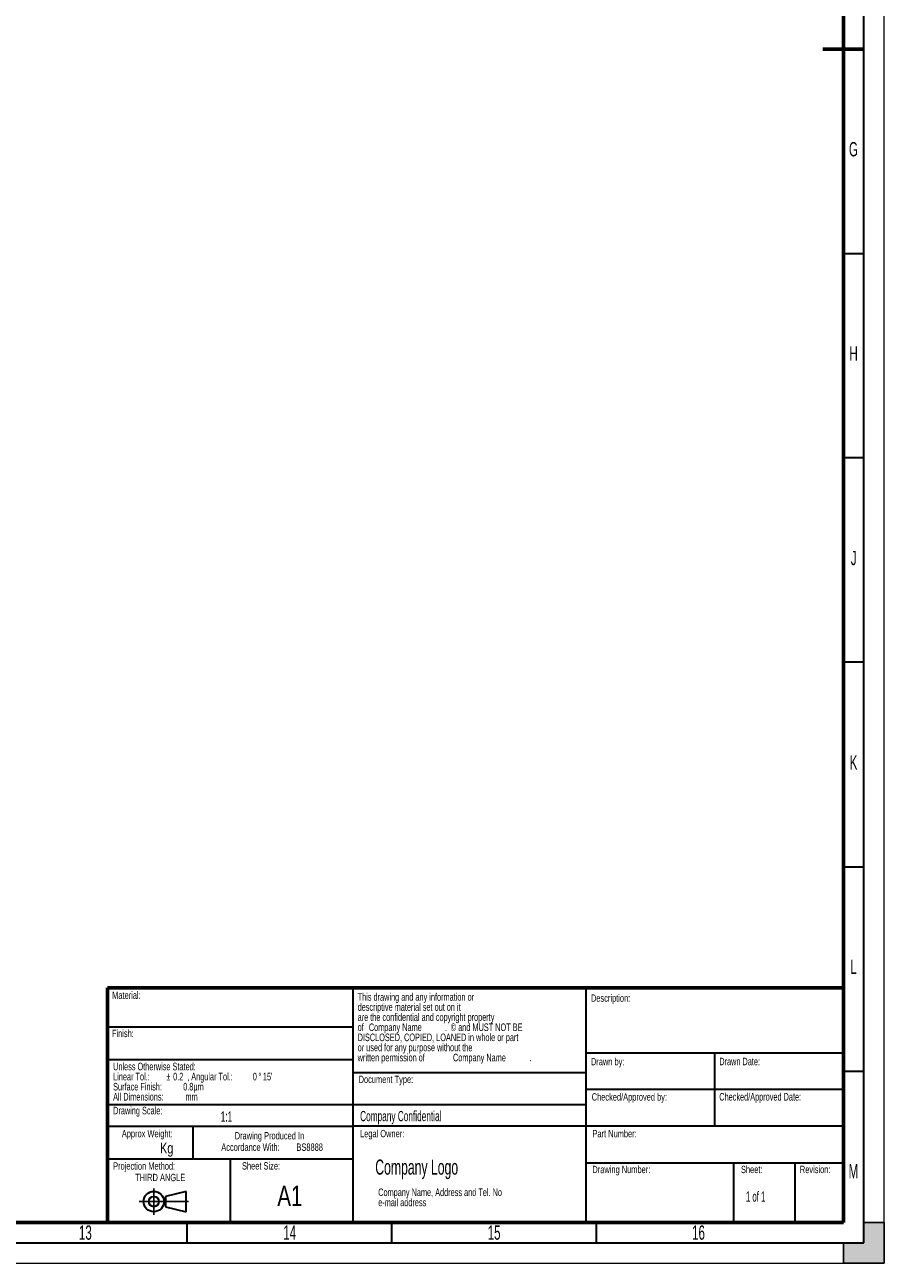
# Model space of a CAD drawing. Header units: millimetres. Extents: x 0 to 841, y 0 to 594.
# Tile 3 of 4: x 631 to 841, y 0 to 303. Entities that reach past the tile are written whole.
import ezdxf

# ---------------------------------------------------------------- set-up
doc = ezdxf.new("R2010")
doc.units = ezdxf.units.MM
doc.layers.add('BORDER', color=7, linetype='Continuous')
doc.layers.add('TRIM', color=7, linetype='Continuous')
doc.styles.add('SLDTEXTSTYLE0', font='TXT', dxfattribs={"width": 0.605})
doc.styles.add('SLDTEXTSTYLE1', font='TXT', dxfattribs={"width": 0.57})
doc.styles.add('SLDTEXTSTYLE2', font='TXT', dxfattribs={"width": 0.75})

# ---------------------------------------------------------------- blocks, each defined once
blk = doc.blocks.new('SW_NOTE_0')
at = {"layer": 'BORDER', "color": 0, "char_height": 1.8, "attachment_point": 2, "style": 'SLDTEXTSTYLE0'}
for s, insert in [('Drawing Produced In', (11.28, 2.32)), ('Accordance With:', (6.64, -0.48)), ('BS8888', (21.13, -0.48))]:
    blk.add_mtext(s, dxfattribs=dict(at, insert=insert))
blk = doc.blocks.new('SW_NOTE_1')
at = {"layer": 'BORDER', "color": 0, "char_height": 1.8, "attachment_point": 1, "style": 'SLDTEXTSTYLE0'}
for s, insert in [('Projection Method:', (0, 2.32)), ('THIRD ANGLE', (5.4, -0.48))]:
    blk.add_mtext(s, dxfattribs=dict(at, insert=insert))
blk = doc.blocks.new('SW_NOTE_2')
at = {"layer": 'BORDER', "color": 0, "char_height": 1.8521, "attachment_point": 1, "style": 'SLDTEXTSTYLE0'}
for s, insert in [('e-mail address', (0, -0.08)), ('Company Name, Address and Tel. No', (0, 2.39))]:
    blk.add_mtext(s, dxfattribs=dict(at, insert=insert))
blk = doc.blocks.new('SW_NOTE_3')
at = {"layer": 'BORDER', "color": 0, "attachment_point": 1, "style": 'SLDTEXTSTYLE0'}
for s, insert, char_height in [('This drawing and any information or', (0, 2.39), 1.8521), ('descriptive material set out on it', (0, -0.08), 1.8521), ('are the confidential and copyright property', (0, -2.55), 1.8521), ('of', (0, -5.02), 1.852), ('Company Name', (2.74, -5.02), 1.8521), ('© and MUST NOT BE', (22.78, -5.02), 1.8521), ('DISCLOSED, COPIED, LOANED in whole or part', (0, -7.49), 1.8521), ('.', (21.4, -5.03), 1.85), ('or used for any purpose without the', (0, -9.96), 1.8521), ('written permission of', (0, -12.43), 1.8521), ('Company Name', (23.32, -12.43), 1.8521), ('.', (41.98, -12.43), 1.85)]:
    blk.add_mtext(s, dxfattribs=dict(at, insert=insert, char_height=char_height))
blk = doc.blocks.new('SW_NOTE_4')
at = {"layer": 'BORDER', "color": 0, "attachment_point": 1, "style": 'SLDTEXTSTYLE0'}
for s, insert, char_height in [('Unless Otherwise Stated:', (0, 2.39), 1.8521), ('Linear Tol.:', (0, -0.08), 1.8521), ('%%p', (13.03, -0.08), 1.852), (', Angular Tol.:', (18.12, -0.08), 1.8521), ("15'", (36.65, -0.08), 1.852), ('Surface Finish:', (0, -2.55), 1.8521), ('0.2', (14.69, -0.08), 1.852), ('0.8µm', (17.15, -2.55), 1.852), ('0', (34.17, -0.08), 1.85), ('%%d', (35.54, -0.08), 1.852), ('All Dimensions:', (0, -5.02), 1.8521), ('mm', (17.7, -5.02), 1.852)]:
    blk.add_mtext(s, dxfattribs=dict(at, insert=insert, char_height=char_height))

msp = doc.modelspace()

# ---------------------------------------------------------------- hatches: boundary and pattern name
at = {"layer": 'TRIM'}
for points in [[(836, 5), (833.5, 5), (833.5, 0), (841, 0), (841, 10), (836, 10)], [(833.5, 0), (833.5, 5), (831, 5), (831, 0)]]:
    msp.add_hatch(color=256, dxfattribs=at).paths.add_polyline_path(points, flags=0)

# ---------------------------------------------------------------- linework, layer by layer
at = {"color": 7, "linetype": 'Continuous', "lineweight": 0}
for p, q in [((841, 0), (841, 594)), ((0, 0), (841, 0))]:
    msp.add_line(p, q, dxfattribs=at)
at = {"layer": 'BORDER', "linetype": 'Continuous', "lineweight": 30}
for p, q in [((836, 5), (836, 589)), ((831, 247), (836, 247)), ((836, 197), (831, 197)), ((836, 147), (831, 147)), ((831, 24.5), (768, 24.5)), ((804.2, 10), (804.2, 24.5)), ((819.2, 10), (819.2, 24.5)), ((670.21, 17.58), (665.21, 16.33)), ((665.21, 16.33), (665.21, 13.83)), ((670.21, 12.58), (670.21, 17.58)), ((665.21, 13.83), (670.21, 12.58)), ((670.5, 5), (670.5, 10)), ((15, 5), (836, 5))]:
    msp.add_line(p, q, dxfattribs=at)
at = {"layer": 'BORDER', "linetype": 'Continuous', "lineweight": 60}
for p, q in [((831, 10), (831, 584)), ((836, 297), (826, 297)), ((651, 67.36), (651, 10.36)), ((20, 10), (831, 10))]:
    msp.add_line(p, q, dxfattribs=at)
at = {"layer": 'BORDER', "lineweight": 30}
for p, q in [((831, 97), (836, 97)), ((711, 67.36), (711, 10.36)), ((768, 67.36), (768, 10.36)), ((651, 57.86), (711, 57.86)), ((768, 51.5), (831, 51.5)), ((799.5, 51.5), (799.5, 33.5)), ((651, 49.86), (662.05, 49.86)), ((662.05, 49.86), (711, 49.86)), ((768, 46.61), (711, 46.61)), ((831, 47), (836, 47)), ((831, 42.5), (768, 42.5)), ((651, 38.86), (711, 38.86)), ((711, 38.86), (768, 38.86)), ((651, 33.5), (671.9, 33.5)), ((671.9, 33.5), (711, 33.5)), ((671.9, 33.5), (671.9, 25.5)), ((768, 33.5), (711, 33.5)), ((831, 33.5), (768, 33.5)), ((651, 25.5), (681, 25.5)), ((681, 25.5), (711, 25.5)), ((681, 25.5), (681, 10.36)), ((720.5, 10), (720.5, 5)), ((770.5, 10), (770.5, 5))]:
    msp.add_line(p, q, dxfattribs=at)
at = {"layer": 'BORDER', "lineweight": 60}
msp.add_line((651, 67.36), (831, 67.36), dxfattribs=at)
at = {"layer": 'BORDER'}
for p, q in [((662.31, 18.26), (662.31, 11.81)), ((658.77, 15.08), (670.78, 15.08))]:
    msp.add_line(p, q, dxfattribs=at)
at = {"layer": 'BORDER', "linetype": 'Continuous', "lineweight": 30}
for radius in [2.5, 1.25]:
    msp.add_circle((662.31, 15.08), radius, dxfattribs=at)
at = {"layer": 'TRIM', "linetype": 'Continuous'}
for p, q in [((836, 10), (841, 10)), ((841, 10), (841, 0)), ((831, 0), (831, 5)), ((841, 0), (831, 0))]:
    msp.add_line(p, q, dxfattribs=at)
at = {"layer": 'TRIM'}
for p, q in [((836, 5), (836, 10)), ((836, 10), (841, 10)), ((831, 0), (831, 5)), ((831, 5), (836, 5))]:
    msp.add_line(p, q, dxfattribs=at)

# ---------------------------------------------------------------- block references
at = {"layer": 'BORDER'}
for name, p in [('SW_NOTE_3', (712.18, 63.67)), ('SW_NOTE_4', (652.36, 46.66)), ('SW_NOTE_0', (679.32, 29.77)), ('SW_NOTE_1', (652.36, 22.36)), ('SW_NOTE_2', (717.21, 15.89))]:
    msp.add_blockref(name, p, dxfattribs=at)

# ---------------------------------------------------------------- texts
at = {"layer": 'BORDER', "color": 7, "char_height": 3.5, "attachment_point": 2, "style": 'SLDTEXTSTYLE0'}
for s, insert in [('G', (833.47, 274.25)), ('H', (833.51, 224.25)), ('J', (833.53, 174.25)), ('K', (833.5, 124.25)), ('L', (833.51, 74.25)), ('M', (833.46, 24.25)), ('13', (645.57, 9.25)), ('14', (695.56, 9.25)), ('15', (745.56, 9.25)), ('16', (795.56, 9.25))]:
    msp.add_mtext(s, dxfattribs=dict(at, insert=insert))
at = {"layer": 'BORDER'}
for s, insert, char_height, attachment_point, style in [('Material:', (652.13, 66.46), 1.8, 1, 'SLDTEXTSTYLE0'), ('Description:', (769.25, 65.76), 1.8, 1, 'SLDTEXTSTYLE0'), ('Finish:', (652.07, 57.11), 1.8, 1, 'SLDTEXTSTYLE0'), ('Drawn by:', (769.25, 50.22), 1.8, 1, 'SLDTEXTSTYLE0'), ('Drawn Date:', (800.65, 50.28), 1.8521, 1, 'SLDTEXTSTYLE0'), ('Document Type:', (712.42, 45.87), 1.8, 1, 'SLDTEXTSTYLE0'), ('Checked/Approved by:', (769.44, 41.58), 1.8, 1, 'SLDTEXTSTYLE0'), ('Checked/Approved Date:', (800.65, 41.64), 1.8521, 1, 'SLDTEXTSTYLE0'), ('Drawing Scale:', (652.36, 38.27), 1.8521, 1, 'SLDTEXTSTYLE0'), ('1:1', (678.68, 37.13), 2.5, 1, 'SLDTEXTSTYLE0'), ('Company Confidential', (712.79, 37.25), 2.5, 1, 'SLDTEXTSTYLE0'), ('Approx Weight:', (660.71, 32.61), 1.8, 2, 'SLDTEXTSTYLE0'), ('Legal Owner:', (712.77, 32.61), 1.8, 1, 'SLDTEXTSTYLE0'), ('Part Number:', (769.63, 32.61), 1.8, 1, 'SLDTEXTSTYLE0'), ('Kg', (663.85, 29.49), 2.646, 1, 'SLDTEXTSTYLE2'), ('Sheet Size:', (688.55, 24.72), 1.8, 2, 'SLDTEXTSTYLE0'), ('Company Logo', (716.49, 25.36), 3.6946, 1, 'SLDTEXTSTYLE0'), ('Drawing Number:', (769.61, 23.84), 1.8, 1, 'SLDTEXTSTYLE0'), ('Sheet:', (805.95, 23.84), 1.8, 1, 'SLDTEXTSTYLE0'), ('Revision:', (820.36, 23.84), 1.8, 1, 'SLDTEXTSTYLE0'), ('A1', (695.6, 18.98), 5, 2, 'SLDTEXTSTYLE2'), ('1 of 1', (807.16, 17.56), 2.5, 1, 'SLDTEXTSTYLE1')]:
    msp.add_mtext(s, dxfattribs=dict(at, insert=insert, char_height=char_height, attachment_point=attachment_point, style=style))

doc.saveas('drawing.dxf')
